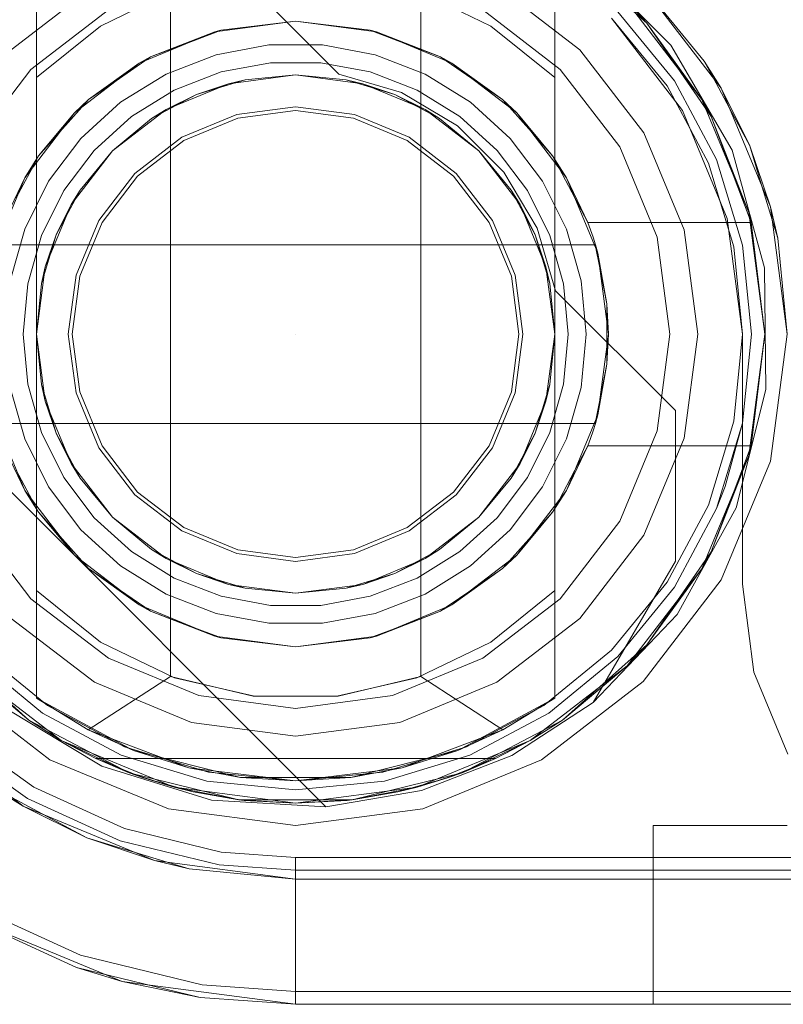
# Model space of a CAD drawing. Extents: x -634 to 300, y 62 to 1102.
# Tile 59 of 125: x 140.901 to 141.034, y 600.544 to 600.716. Entities that reach past the tile are written whole.
import ezdxf

# ---------------------------------------------------------------- set-up
doc = ezdxf.new("R2010")
doc.units = 0
doc.layers.get('0').update_dxf_attribs({"lineweight": 13})
doc.layers.add('ConnectionPoints-A06CPW2WL0', color=7, linetype='Continuous', lineweight=50)

# ---------------------------------------------------------------- blocks, each defined once
blk = doc.blocks.new('Referenz-A06CPW2YL0')
at = {"color": 7, "linetype": 'ByBlock', "lineweight": 13, "ltscale": 0.13}
for p, q in [((140.99556, 600.72898), (141.01036, 600.71585)), ((141.01036, 600.71585), (140.99556, 600.72898)), ((140.90361, 600.72514), (140.90361, 600.70634)), ((140.90361, 600.59786), (140.90361, 600.72514)), ((140.99423, 600.70634), (140.99423, 600.72514)), ((140.99423, 600.72514), (140.99423, 600.59786)), ((140.92773, 600.72163), (140.9148, 600.71535)), ((140.92704, 600.72138), (140.92704, 600.60162)), ((140.98304, 600.71535), (140.97011, 600.72163)), ((140.97079, 600.60162), (140.97079, 600.72138)), ((141.01036, 600.71585), (141.00692, 600.71951)), ((141.01036, 600.71585), (141.00692, 600.71951)), ((141.00692, 600.71951), (141.01996, 600.70252)), ((141.01996, 600.70252), (141.00692, 600.71951)), ((140.9148, 600.71535), (140.90361, 600.70634)), ((140.93477, 600.71432), (140.94892, 600.71619)), ((140.93586, 600.71461), (140.93477, 600.71432)), ((140.9353, 600.7144), (140.93586, 600.71461)), ((140.94892, 600.71619), (140.93586, 600.71461)), ((140.94892, 600.71619), (140.96307, 600.71432)), ((140.96198, 600.71461), (140.94892, 600.71619)), ((140.96198, 600.71461), (140.96253, 600.7144)), ((140.96307, 600.71432), (140.96198, 600.71461)), ((140.99423, 600.70634), (140.98304, 600.71535)), ((141.01996, 600.70252), (141.01036, 600.71585)), ((141.01036, 600.71585), (141.02159, 600.69955)), ((141.01996, 600.70252), (141.01036, 600.71585)), ((141.02159, 600.69955), (141.01036, 600.71585)), ((140.92158, 600.70886), (140.93477, 600.71432)), ((140.93477, 600.71432), (140.92356, 600.70995)), ((140.92356, 600.70995), (140.93106, 600.71279)), ((140.93106, 600.71279), (140.9353, 600.7144)), ((140.96253, 600.7144), (140.96678, 600.71279)), ((140.96307, 600.71432), (140.97626, 600.70886)), ((140.97428, 600.70995), (140.96307, 600.71432)), ((140.96678, 600.71279), (140.97428, 600.70995)), ((140.94423, 600.71206), (140.93502, 600.71034)), ((140.9536, 600.71206), (140.94423, 600.71206)), ((140.96282, 600.71034), (140.9536, 600.71206)), ((140.92356, 600.70995), (140.92158, 600.70886)), ((140.92257, 600.70927), (140.92356, 600.70995)), ((140.93502, 600.71034), (140.92628, 600.70696)), ((140.97155, 600.70696), (140.96282, 600.71034)), ((140.97428, 600.70995), (140.97526, 600.70927)), ((140.97626, 600.70886), (140.97428, 600.70995)), ((140.91025, 600.70017), (140.92158, 600.70886)), ((140.92158, 600.70886), (140.91272, 600.70249)), ((140.91811, 600.7062), (140.92257, 600.70927)), ((140.93588, 600.70734), (140.94452, 600.70895)), ((140.93588, 600.70734), (140.94452, 600.70895)), ((140.94452, 600.70895), (140.95332, 600.70895)), ((140.94452, 600.70895), (140.95332, 600.70895)), ((140.95332, 600.70895), (140.96196, 600.70734)), ((140.95332, 600.70895), (140.96196, 600.70734)), ((140.97526, 600.70927), (140.97973, 600.7062)), ((140.97626, 600.70886), (140.98759, 600.70017)), ((140.98512, 600.70249), (140.97626, 600.70886)), ((140.90361, 600.70634), (140.90361, 600.67884)), ((140.91272, 600.70249), (140.91811, 600.7062)), ((140.92628, 600.70696), (140.91832, 600.70202)), ((140.92768, 600.70416), (140.93588, 600.70734)), ((140.92768, 600.70416), (140.93588, 600.70734)), ((140.93158, 600.70336), (140.94008, 600.70594)), ((140.93719, 600.70527), (140.94892, 600.70681)), ((140.93719, 600.70527), (140.94892, 600.70681)), ((140.93719, 600.70527), (140.94892, 600.70681)), ((140.94008, 600.70594), (140.93719, 600.70527)), ((140.94892, 600.70681), (140.94008, 600.70594)), ((140.94008, 600.70594), (140.94892, 600.70681)), ((140.94892, 600.70681), (140.96065, 600.70527)), ((140.95776, 600.70594), (140.94892, 600.70681)), ((140.94892, 600.70681), (140.95776, 600.70594)), ((140.94892, 600.70681), (140.96065, 600.70527)), ((140.94892, 600.70681), (140.96065, 600.70527)), ((140.96065, 600.70527), (140.95776, 600.70594)), ((140.95776, 600.70594), (140.96626, 600.70336)), ((140.96196, 600.70734), (140.97016, 600.70416)), ((140.96196, 600.70734), (140.97016, 600.70416)), ((140.97952, 600.70202), (140.97155, 600.70696)), ((140.97973, 600.7062), (140.98512, 600.70249)), ((140.99423, 600.6615), (140.99423, 600.70634)), ((140.9202, 600.69953), (140.92768, 600.70416)), ((140.9202, 600.69953), (140.92768, 600.70416)), ((140.92626, 600.70074), (140.93719, 600.70527)), ((140.92626, 600.70074), (140.93719, 600.70527)), ((140.92626, 600.70074), (140.93719, 600.70527)), ((140.93719, 600.70527), (140.93158, 600.70336)), ((140.96626, 600.70336), (140.96065, 600.70527)), ((140.96065, 600.70527), (140.97158, 600.70074)), ((140.96065, 600.70527), (140.97158, 600.70074)), ((140.96065, 600.70527), (140.97158, 600.70074)), ((140.97016, 600.70416), (140.97764, 600.69953)), ((140.97016, 600.70416), (140.97764, 600.69953)), ((140.91272, 600.70249), (140.91025, 600.70017)), ((140.91153, 600.70115), (140.91272, 600.70249)), ((140.92374, 600.69918), (140.93158, 600.70336)), ((140.93158, 600.70336), (140.92626, 600.70074)), ((140.97158, 600.70074), (140.96626, 600.70336)), ((140.96626, 600.70336), (140.97409, 600.69918)), ((140.98512, 600.70249), (140.98631, 600.70115)), ((140.98759, 600.70017), (140.98512, 600.70249)), ((141.02159, 600.69955), (141.01996, 600.70252)), ((141.01996, 600.70252), (141.02816, 600.68273)), ((141.02159, 600.69955), (141.01996, 600.70252)), ((141.02816, 600.68273), (141.01996, 600.70252)), ((140.9077, 600.69684), (140.91153, 600.70115)), ((140.91832, 600.70202), (140.91139, 600.69571)), ((140.91688, 600.69354), (140.92626, 600.70074)), ((140.91688, 600.69354), (140.92626, 600.70074)), ((140.91688, 600.69354), (140.92626, 600.70074)), ((140.92626, 600.70074), (140.92374, 600.69918)), ((140.97409, 600.69918), (140.97158, 600.70074)), ((140.97158, 600.70074), (140.98096, 600.69354)), ((140.97158, 600.70074), (140.98096, 600.69354)), ((140.97158, 600.70074), (140.98096, 600.69354)), ((140.98645, 600.69571), (140.97952, 600.70202)), ((140.98631, 600.70115), (140.99014, 600.69684)), ((140.90156, 600.68884), (140.91025, 600.70017)), ((140.91025, 600.70017), (140.90398, 600.69266)), ((140.9137, 600.69361), (140.9202, 600.69953)), ((140.9137, 600.69361), (140.9202, 600.69953)), ((140.92374, 600.69918), (140.91688, 600.69354)), ((140.91688, 600.69354), (140.92374, 600.69918)), ((140.98096, 600.69354), (140.97409, 600.69918)), ((140.97409, 600.69918), (140.98096, 600.69354)), ((140.97764, 600.69953), (140.98414, 600.69361)), ((140.97764, 600.69953), (140.98414, 600.69361)), ((140.98759, 600.70017), (140.99628, 600.68884)), ((140.99386, 600.69266), (140.98759, 600.70017)), ((141.02816, 600.68273), (141.02159, 600.69955)), ((141.02159, 600.69955), (141.02859, 600.68103)), ((141.02816, 600.68273), (141.02159, 600.69955)), ((141.02859, 600.68103), (141.02159, 600.69955)), ((140.90398, 600.69266), (140.9077, 600.69684)), ((140.91139, 600.69571), (140.90574, 600.68823)), ((140.99209, 600.68823), (140.98645, 600.69571)), ((140.99014, 600.69684), (140.99386, 600.69266)), ((140.90398, 600.69266), (140.90156, 600.68884)), ((140.90286, 600.69053), (140.90398, 600.69266)), ((140.9084, 600.68659), (140.9137, 600.69361)), ((140.9084, 600.68659), (140.9137, 600.69361)), ((140.90968, 600.68416), (140.91688, 600.69354)), ((140.90968, 600.68416), (140.91688, 600.69354)), ((140.90968, 600.68416), (140.91688, 600.69354)), ((140.91688, 600.69354), (140.91124, 600.68667)), ((140.91124, 600.68667), (140.91688, 600.69354)), ((140.98096, 600.69354), (140.98816, 600.68416)), ((140.9866, 600.68667), (140.98096, 600.69354)), ((140.98096, 600.69354), (140.9866, 600.68667)), ((140.98096, 600.69354), (140.98816, 600.68416)), ((140.98096, 600.69354), (140.98816, 600.68416)), ((140.98414, 600.69361), (140.98944, 600.68659)), ((140.98414, 600.69361), (140.98944, 600.68659)), ((140.99386, 600.69266), (140.99498, 600.69053)), ((140.99628, 600.68884), (140.99386, 600.69266)), ((140.90008, 600.68529), (140.90286, 600.69053)), ((140.99498, 600.69053), (140.99775, 600.68529)), ((140.8961, 600.67565), (140.90156, 600.68884)), ((140.90156, 600.68884), (140.89784, 600.68103)), ((140.99628, 600.68884), (141.00174, 600.67565)), ((141, 600.68103), (140.99628, 600.68884)), ((140.90574, 600.68823), (140.90157, 600.67984)), ((140.99627, 600.67984), (140.99209, 600.68823)), ((140.90448, 600.67872), (140.9084, 600.68659)), ((140.90448, 600.67872), (140.9084, 600.68659)), ((140.90706, 600.67884), (140.91124, 600.68667)), ((140.91124, 600.68667), (140.90968, 600.68416)), ((140.98816, 600.68416), (140.9866, 600.68667)), ((140.9866, 600.68667), (140.99078, 600.67884)), ((140.98944, 600.68659), (140.99336, 600.67872)), ((140.98944, 600.68659), (140.99336, 600.67872)), ((140.99775, 600.68529), (141, 600.68103)), ((140.90515, 600.67323), (140.90968, 600.68416)), ((140.90515, 600.67323), (140.90968, 600.68416)), ((140.90515, 600.67323), (140.90968, 600.68416)), ((140.90968, 600.68416), (140.90706, 600.67884)), ((140.99078, 600.67884), (140.98816, 600.68416)), ((140.98816, 600.68416), (140.99269, 600.67323)), ((140.98816, 600.68416), (140.99269, 600.67323)), ((140.98816, 600.68416), (140.99269, 600.67323)), ((141.02859, 600.68103), (141.02816, 600.68273)), ((141.02859, 600.68103), (141.02816, 600.68273)), ((141.02816, 600.68273), (141.03095, 600.6615)), ((141.03095, 600.6615), (141.02816, 600.68273)), ((141.00048, 600.67974), (141, 600.68103)), ((141, 600.68103), (141.02859, 600.68103)), ((141, 600.68103), (141.02859, 600.68103)), ((141, 600.68103), (141, 600.68103)), ((141.03095, 600.6615), (141.02859, 600.68103)), ((141.02859, 600.68103), (141.02859, 600.68103)), ((140.90157, 600.67984), (140.899, 600.67083)), ((140.90207, 600.67026), (140.90448, 600.67872)), ((140.90207, 600.67026), (140.90448, 600.67872)), ((140.90361, 600.67884), (140.90361, 600.67034)), ((140.90448, 600.67034), (140.90706, 600.67884)), ((140.90706, 600.67884), (140.90515, 600.67323)), ((140.99269, 600.67323), (140.99078, 600.67884)), ((140.99078, 600.67884), (140.99336, 600.67034)), ((140.99336, 600.67872), (140.99576, 600.67026)), ((140.99336, 600.67872), (140.99576, 600.67026)), ((140.99884, 600.67083), (140.99627, 600.67984)), ((141.00092, 600.67844), (141.00048, 600.67974)), ((141.00133, 600.67713), (141.00092, 600.67844)), ((141.00133, 600.67713), (140.89651, 600.67713)), ((140.8967, 600.67713), (141.00113, 600.67713)), ((141.00113, 600.67713), (141.00133, 600.67713)), ((141.00335, 600.66677), (141.00133, 600.67713)), ((141.00133, 600.67713), (141.0015, 600.67624)), ((141.00174, 600.67565), (141.00133, 600.67713)), ((141.00133, 600.67713), (141.00133, 600.67713)), ((141.0015, 600.67624), (141.00201, 600.67364)), ((141.00174, 600.67565), (141.00361, 600.6615)), ((141.00335, 600.66677), (141.00174, 600.67565)), ((140.90361, 600.6615), (140.90515, 600.67323)), ((140.90361, 600.6615), (140.90515, 600.67323)), ((140.90361, 600.6615), (140.90515, 600.67323)), ((140.90515, 600.67323), (140.90448, 600.67034)), ((140.99336, 600.67034), (140.99269, 600.67323)), ((140.99269, 600.67323), (140.99423, 600.6615)), ((140.99269, 600.67323), (140.99423, 600.6615)), ((140.99269, 600.67323), (140.99423, 600.6615)), ((141.00201, 600.67364), (141.00335, 600.66677)), ((140.90126, 600.6615), (140.90207, 600.67026)), ((140.90126, 600.6615), (140.90207, 600.67026)), ((140.90448, 600.67034), (140.90361, 600.6615)), ((140.90361, 600.6615), (140.90448, 600.67034)), ((140.90361, 600.67034), (140.90361, 600.6615)), ((140.99423, 600.6615), (140.99336, 600.67034)), ((140.99336, 600.67034), (140.99423, 600.6615)), ((140.99576, 600.67026), (140.99658, 600.6615)), ((140.99576, 600.67026), (140.99658, 600.6615)), ((140.9997, 600.6615), (140.99884, 600.67083)), ((141.00335, 600.66344), (141.00335, 600.66677)), ((141.00361, 600.6615), (141.00335, 600.66677)), ((141.00335, 600.65956), (141.00335, 600.66344)), ((140.90207, 600.65274), (140.90126, 600.6615)), ((140.90207, 600.65274), (140.90126, 600.6615)), ((140.90515, 600.64977), (140.90361, 600.6615)), ((140.90361, 600.6615), (140.90448, 600.65266)), ((140.90515, 600.64977), (140.90361, 600.6615)), ((140.90361, 600.6615), (140.90361, 600.61666)), ((140.90448, 600.65266), (140.90361, 600.6615)), ((140.90515, 600.64977), (140.90361, 600.6615)), ((140.99423, 600.6615), (140.99269, 600.64977)), ((140.99423, 600.6615), (140.99269, 600.64977)), ((140.99423, 600.6615), (140.99269, 600.64977)), ((140.99336, 600.65266), (140.99423, 600.6615)), ((140.99423, 600.6615), (140.99336, 600.65266)), ((140.99423, 600.65266), (140.99423, 600.6615)), ((140.99658, 600.6615), (140.99576, 600.65274)), ((140.99658, 600.6615), (140.99576, 600.65274)), ((140.99884, 600.65217), (140.9997, 600.6615)), ((141.00361, 600.6615), (141.00174, 600.64735)), ((141.00335, 600.65623), (141.00361, 600.6615)), ((141.03095, 600.6615), (141.02816, 600.64027)), ((141.02816, 600.64027), (141.03095, 600.6615)), ((141.02859, 600.64197), (141.03095, 600.6615)), ((141.00335, 600.65623), (141.00335, 600.65956)), ((141.00133, 600.64588), (141.00335, 600.65623)), ((141.00174, 600.64735), (141.00335, 600.65623)), ((141.00335, 600.65623), (141.00201, 600.64936)), ((140.90448, 600.64428), (140.90207, 600.65274)), ((140.90448, 600.64428), (140.90207, 600.65274)), ((140.90448, 600.65266), (140.90515, 600.64977)), ((140.90706, 600.64416), (140.90448, 600.65266)), ((140.99336, 600.65266), (140.99078, 600.64416)), ((140.99269, 600.64977), (140.99336, 600.65266)), ((140.99576, 600.65274), (140.99336, 600.64428)), ((140.99576, 600.65274), (140.99336, 600.64428)), ((140.99423, 600.64416), (140.99423, 600.65266)), ((140.899, 600.65217), (140.90157, 600.64316)), ((140.99627, 600.64316), (140.99884, 600.65217)), ((140.90968, 600.63884), (140.90515, 600.64977)), ((140.90515, 600.64977), (140.90706, 600.64416)), ((140.90968, 600.63884), (140.90515, 600.64977)), ((140.90968, 600.63884), (140.90515, 600.64977)), ((140.99269, 600.64977), (140.98816, 600.63884)), ((140.99269, 600.64977), (140.98816, 600.63884)), ((140.99269, 600.64977), (140.98816, 600.63884)), ((140.99078, 600.64416), (140.99269, 600.64977)), ((141.00201, 600.64936), (141.0015, 600.64676)), ((140.90156, 600.63416), (140.8961, 600.64735)), ((141.00174, 600.64735), (140.99628, 600.63416)), ((141.00133, 600.64588), (141.00174, 600.64735)), ((140.89651, 600.64588), (141.00133, 600.64588)), ((141.00113, 600.64588), (140.8967, 600.64588)), ((141.00092, 600.64456), (141.00133, 600.64588)), ((141.00133, 600.64588), (141.00113, 600.64588)), ((141.0015, 600.64676), (141.00133, 600.64588)), ((141.00133, 600.64588), (141.00133, 600.64588)), ((140.9084, 600.63641), (140.90448, 600.64428)), ((140.9084, 600.63641), (140.90448, 600.64428)), ((140.90706, 600.64416), (140.90968, 600.63884)), ((140.91124, 600.63633), (140.90706, 600.64416)), ((140.99078, 600.64416), (140.9866, 600.63633)), ((140.98816, 600.63884), (140.99078, 600.64416)), ((140.99336, 600.64428), (140.98944, 600.63641)), ((140.99336, 600.64428), (140.98944, 600.63641)), ((140.99423, 600.61666), (140.99423, 600.64416)), ((141.00048, 600.64326), (141.00092, 600.64456)), ((140.90157, 600.64316), (140.90574, 600.63477)), ((140.99209, 600.63477), (140.99627, 600.64316)), ((141, 600.64197), (141.00048, 600.64326)), ((140.89784, 600.64197), (140.90156, 600.63416)), ((140.99628, 600.63416), (141, 600.64197)), ((141, 600.64197), (140.99775, 600.63771)), ((141.02859, 600.64197), (141, 600.64197)), ((141, 600.64197), (141.02859, 600.64197)), ((141, 600.64197), (141, 600.64197)), ((141.02859, 600.64197), (141.02159, 600.62345)), ((141.02159, 600.62345), (141.02859, 600.64197)), ((141.02816, 600.64027), (141.02859, 600.64197)), ((141.02816, 600.64027), (141.02859, 600.64197)), ((141.02859, 600.64197), (141.02859, 600.64197)), ((140.91688, 600.62946), (140.90968, 600.63884)), ((140.90968, 600.63884), (140.91124, 600.63633)), ((140.91688, 600.62946), (140.90968, 600.63884)), ((140.91688, 600.62946), (140.90968, 600.63884)), ((140.98816, 600.63884), (140.98096, 600.62946)), ((140.98816, 600.63884), (140.98096, 600.62946)), ((140.98816, 600.63884), (140.98096, 600.62946)), ((140.9866, 600.63633), (140.98816, 600.63884)), ((141.02816, 600.64027), (141.01996, 600.62048)), ((141.01996, 600.62048), (141.02816, 600.64027)), ((141.02159, 600.62345), (141.02816, 600.64027)), ((141.02159, 600.62345), (141.02816, 600.64027)), ((140.90286, 600.63247), (140.90008, 600.63771)), ((140.99775, 600.63771), (140.99498, 600.63247)), ((140.9137, 600.62939), (140.9084, 600.63641)), ((140.9137, 600.62939), (140.9084, 600.63641)), ((140.91124, 600.63633), (140.91688, 600.62946)), ((140.91688, 600.62946), (140.91124, 600.63633)), ((140.98096, 600.62946), (140.9866, 600.63633)), ((140.9866, 600.63633), (140.98096, 600.62946)), ((140.98944, 600.63641), (140.98414, 600.62939)), ((140.98944, 600.63641), (140.98414, 600.62939)), ((140.91025, 600.62283), (140.90156, 600.63416)), ((140.90156, 600.63416), (140.90398, 600.63034)), ((140.90574, 600.63477), (140.91139, 600.62729)), ((140.98645, 600.62729), (140.99209, 600.63477)), ((140.99628, 600.63416), (140.98759, 600.62283)), ((140.99386, 600.63034), (140.99628, 600.63416)), ((140.90398, 600.63034), (140.90286, 600.63247)), ((140.99498, 600.63247), (140.99386, 600.63034)), ((140.9077, 600.62616), (140.90398, 600.63034)), ((140.90398, 600.63034), (140.91025, 600.62283)), ((140.98759, 600.62283), (140.99386, 600.63034)), ((140.99386, 600.63034), (140.99014, 600.62616)), ((140.9202, 600.62347), (140.9137, 600.62939)), ((140.9202, 600.62347), (140.9137, 600.62939)), ((140.91688, 600.62946), (140.92374, 600.62382)), ((140.92626, 600.62226), (140.91688, 600.62946)), ((140.92626, 600.62226), (140.91688, 600.62946)), ((140.92374, 600.62382), (140.91688, 600.62946)), ((140.92626, 600.62226), (140.91688, 600.62946)), ((140.98096, 600.62946), (140.97158, 600.62226)), ((140.98096, 600.62946), (140.97158, 600.62226)), ((140.98096, 600.62946), (140.97158, 600.62226)), ((140.97409, 600.62382), (140.98096, 600.62946)), ((140.98096, 600.62946), (140.97409, 600.62382)), ((140.98414, 600.62939), (140.97764, 600.62347)), ((140.98414, 600.62939), (140.97764, 600.62347)), ((140.91139, 600.62729), (140.91832, 600.62098)), ((140.97952, 600.62098), (140.98645, 600.62729)), ((140.91153, 600.62185), (140.9077, 600.62616)), ((140.99014, 600.62616), (140.98631, 600.62185)), ((140.92768, 600.61884), (140.9202, 600.62347)), ((140.92768, 600.61884), (140.9202, 600.62347)), ((140.92374, 600.62382), (140.92626, 600.62226)), ((140.93158, 600.61964), (140.92374, 600.62382)), ((140.97409, 600.62382), (140.96626, 600.61964)), ((140.97764, 600.62347), (140.97016, 600.61884)), ((140.97764, 600.62347), (140.97016, 600.61884)), ((140.97158, 600.62226), (140.97409, 600.62382)), ((141.02159, 600.62345), (141.01036, 600.60715)), ((141.01036, 600.60715), (141.02159, 600.62345)), ((141.01996, 600.62048), (141.02159, 600.62345)), ((141.01996, 600.62048), (141.02159, 600.62345)), ((140.92158, 600.61414), (140.91025, 600.62283)), ((140.91025, 600.62283), (140.91272, 600.62051)), ((140.91272, 600.62051), (140.91153, 600.62185)), ((140.93719, 600.61773), (140.92626, 600.62226)), ((140.92626, 600.62226), (140.93158, 600.61964)), ((140.93719, 600.61773), (140.92626, 600.62226)), ((140.93719, 600.61773), (140.92626, 600.62226)), ((140.97158, 600.62226), (140.96065, 600.61773)), ((140.97158, 600.62226), (140.96065, 600.61773)), ((140.97158, 600.62226), (140.96065, 600.61773)), ((140.96626, 600.61964), (140.97158, 600.62226)), ((140.98759, 600.62283), (140.97626, 600.61414)), ((140.98512, 600.62051), (140.98759, 600.62283)), ((140.98631, 600.62185), (140.98512, 600.62051)), ((140.91811, 600.6168), (140.91272, 600.62051)), ((140.91272, 600.62051), (140.92158, 600.61414)), ((140.91832, 600.62098), (140.92628, 600.61604)), ((140.97155, 600.61604), (140.97952, 600.62098)), ((140.97626, 600.61414), (140.98512, 600.62051)), ((140.98512, 600.62051), (140.97973, 600.6168)), ((141.01996, 600.62048), (141.00692, 600.6035)), ((141.00692, 600.6035), (141.01996, 600.62048)), ((141.01036, 600.60715), (141.01996, 600.62048)), ((141.01036, 600.60715), (141.01996, 600.62048)), ((140.93588, 600.61566), (140.92768, 600.61884)), ((140.93588, 600.61566), (140.92768, 600.61884)), ((140.93158, 600.61964), (140.93719, 600.61773)), ((140.94008, 600.61706), (140.93158, 600.61964)), ((140.96626, 600.61964), (140.95776, 600.61706)), ((140.96065, 600.61773), (140.96626, 600.61964)), ((140.97016, 600.61884), (140.96196, 600.61566)), ((140.97016, 600.61884), (140.96196, 600.61566)), ((140.90361, 600.61666), (140.90361, 600.59786)), ((140.9148, 600.60765), (140.90361, 600.61666)), ((140.92257, 600.61373), (140.91811, 600.6168)), ((140.94892, 600.61619), (140.93719, 600.61773)), ((140.93719, 600.61773), (140.94008, 600.61706)), ((140.94892, 600.61619), (140.93719, 600.61773)), ((140.94892, 600.61619), (140.93719, 600.61773)), ((140.94008, 600.61706), (140.94892, 600.61619)), ((140.94892, 600.61619), (140.94008, 600.61706)), ((140.96065, 600.61773), (140.94892, 600.61619)), ((140.96065, 600.61773), (140.94892, 600.61619)), ((140.96065, 600.61773), (140.94892, 600.61619)), ((140.94892, 600.61619), (140.95776, 600.61706)), ((140.95776, 600.61706), (140.94892, 600.61619)), ((140.95776, 600.61706), (140.96065, 600.61773)), ((140.97973, 600.6168), (140.97526, 600.61373)), ((140.99423, 600.61666), (140.98304, 600.60765)), ((140.99423, 600.59786), (140.99423, 600.61666)), ((140.92628, 600.61604), (140.93502, 600.61266)), ((140.94452, 600.61405), (140.93588, 600.61566)), ((140.94452, 600.61405), (140.93588, 600.61566)), ((140.96196, 600.61566), (140.95332, 600.61405)), ((140.96196, 600.61566), (140.95332, 600.61405)), ((140.96282, 600.61266), (140.97155, 600.61604)), ((140.93477, 600.60868), (140.92158, 600.61414)), ((140.92158, 600.61414), (140.92356, 600.61305)), ((140.92356, 600.61305), (140.92257, 600.61373)), ((140.93106, 600.61021), (140.92356, 600.61305)), ((140.92356, 600.61305), (140.93477, 600.60868)), ((140.95332, 600.61405), (140.94452, 600.61405)), ((140.95332, 600.61405), (140.94452, 600.61405)), ((140.97626, 600.61414), (140.96307, 600.60868)), ((140.96307, 600.60868), (140.97428, 600.61305)), ((140.97428, 600.61305), (140.96678, 600.61021)), ((140.97428, 600.61305), (140.97626, 600.61414)), ((140.97526, 600.61373), (140.97428, 600.61305)), ((140.93502, 600.61266), (140.94423, 600.61094)), ((140.9536, 600.61094), (140.96282, 600.61266)), ((140.9353, 600.60861), (140.93106, 600.61021)), ((140.94423, 600.61094), (140.9536, 600.61094)), ((140.96678, 600.61021), (140.96253, 600.60861)), ((140.94892, 600.60681), (140.93477, 600.60868)), ((140.93477, 600.60868), (140.93586, 600.60839)), ((140.93586, 600.60839), (140.9353, 600.60861)), ((140.93586, 600.60839), (140.94892, 600.60681)), ((140.96307, 600.60868), (140.94892, 600.60681)), ((140.94892, 600.60681), (140.96198, 600.60839)), ((140.96198, 600.60839), (140.96307, 600.60868)), ((140.96253, 600.60861), (140.96198, 600.60839)), ((140.90228, 600.59402), (140.88747, 600.60715)), ((140.88747, 600.60715), (140.90228, 600.59402)), ((140.92773, 600.60137), (140.9148, 600.60765)), ((140.98304, 600.60765), (140.97011, 600.60137)), ((141.01036, 600.60715), (140.99556, 600.59402)), ((140.99556, 600.59402), (141.01036, 600.60715)), ((141.00692, 600.6035), (141.01036, 600.60715)), ((141.00692, 600.6035), (141.01036, 600.60715)), ((140.89091, 600.6035), (140.90228, 600.59402)), ((140.9079, 600.59046), (140.89091, 600.6035)), ((140.89091, 600.6035), (140.90228, 600.59402)), ((140.89091, 600.6035), (140.9079, 600.59046)), ((141.00692, 600.6035), (140.98993, 600.59046)), ((140.98993, 600.59046), (141.00692, 600.6035)), ((140.99556, 600.59402), (141.00692, 600.6035)), ((140.99556, 600.59402), (141.00692, 600.6035)), ((140.92704, 600.60162), (140.91267, 600.59229)), ((140.94149, 600.59818), (140.92704, 600.60162)), ((140.94173, 600.59816), (140.92773, 600.60137)), ((140.97011, 600.60137), (140.9561, 600.59816)), ((140.97079, 600.60162), (140.95635, 600.59818)), ((140.98517, 600.59229), (140.97079, 600.60162)), ((140.90361, 600.59786), (140.91267, 600.59229)), ((140.92058, 600.5887), (140.90361, 600.59786)), ((140.91267, 600.59229), (140.90361, 600.59786)), ((140.90361, 600.59786), (140.90361, 600.59786)), ((140.95635, 600.59818), (140.94149, 600.59818)), ((140.9561, 600.59816), (140.94173, 600.59816)), ((140.99423, 600.59786), (140.97726, 600.5887)), ((140.98517, 600.59229), (140.99423, 600.59786)), ((140.99423, 600.59786), (140.98517, 600.59229)), ((140.99423, 600.59786), (140.99423, 600.59786)), ((140.90228, 600.59402), (140.9079, 600.59046)), ((140.9198, 600.58481), (140.90228, 600.59402)), ((140.90228, 600.59402), (140.9079, 600.59046)), ((140.90228, 600.59402), (140.9198, 600.58481)), ((140.99556, 600.59402), (140.97803, 600.58481)), ((140.97803, 600.58481), (140.99556, 600.59402)), ((140.98993, 600.59046), (140.99556, 600.59402)), ((140.98993, 600.59046), (140.99556, 600.59402)), ((140.91267, 600.59229), (140.92058, 600.5887)), ((140.91267, 600.59229), (140.93025, 600.58564)), ((140.96758, 600.58564), (140.98517, 600.59229)), ((140.97726, 600.5887), (140.98517, 600.59229)), ((140.9079, 600.59046), (140.91398, 600.58728)), ((140.92769, 600.58226), (140.9079, 600.59046)), ((140.9079, 600.59046), (140.9198, 600.58481)), ((140.9079, 600.59046), (140.92769, 600.58226)), ((140.98993, 600.59046), (140.97015, 600.58226)), ((140.97015, 600.58226), (140.98993, 600.59046)), ((140.97803, 600.58481), (140.98993, 600.59046)), ((140.98386, 600.58728), (140.98993, 600.59046)), ((140.91398, 600.58728), (140.9198, 600.58481)), ((140.91398, 600.58728), (140.92234, 600.58389)), ((140.98386, 600.58728), (140.91398, 600.58728)), ((140.91398, 600.58728), (140.91398, 600.58728)), ((140.91398, 600.58728), (140.92234, 600.58389)), ((140.98386, 600.58728), (140.91398, 600.58728)), ((140.93928, 600.58397), (140.92058, 600.5887)), ((140.92058, 600.5887), (140.93025, 600.58564)), ((140.97726, 600.5887), (140.95856, 600.58397)), ((140.96758, 600.58564), (140.97726, 600.5887)), ((140.9755, 600.58389), (140.98386, 600.58728)), ((140.9755, 600.58389), (140.98386, 600.58728)), ((140.97803, 600.58481), (140.98386, 600.58728)), ((140.98386, 600.58728), (140.98386, 600.58728)), ((140.93025, 600.58564), (140.93928, 600.58397)), ((140.93025, 600.58564), (140.94892, 600.58338)), ((140.94892, 600.58338), (140.96758, 600.58564)), ((140.95856, 600.58397), (140.96758, 600.58564)), ((140.9198, 600.58481), (140.92234, 600.58389)), ((140.93902, 600.58007), (140.9198, 600.58481)), ((140.9198, 600.58481), (140.92769, 600.58226)), ((140.9198, 600.58481), (140.93902, 600.58007)), ((140.92234, 600.58389), (140.92471, 600.58323)), ((140.92234, 600.58389), (140.92769, 600.58226)), ((140.93102, 600.58145), (140.92234, 600.58389)), ((140.95856, 600.58397), (140.93928, 600.58397)), ((140.93928, 600.58397), (140.94892, 600.58338)), ((140.94892, 600.58338), (140.95856, 600.58397)), ((140.97803, 600.58481), (140.95882, 600.58007)), ((140.95882, 600.58007), (140.97803, 600.58481)), ((140.9755, 600.58389), (140.96682, 600.58145)), ((140.97015, 600.58226), (140.97803, 600.58481)), ((140.97015, 600.58226), (140.9755, 600.58389)), ((140.97313, 600.58323), (140.9755, 600.58389)), ((140.9755, 600.58389), (140.97803, 600.58481)), ((140.92471, 600.58323), (140.92906, 600.582)), ((140.92769, 600.58226), (140.93102, 600.58145)), ((140.94892, 600.57947), (140.92769, 600.58226)), ((140.92769, 600.58226), (140.93902, 600.58007)), ((140.92769, 600.58226), (140.94892, 600.57947)), ((140.92906, 600.582), (140.93102, 600.58145)), ((140.97015, 600.58226), (140.94892, 600.57947)), ((140.94892, 600.57947), (140.97015, 600.58226)), ((140.95882, 600.58007), (140.97015, 600.58226)), ((140.96682, 600.58145), (140.97015, 600.58226)), ((140.96682, 600.58145), (140.96878, 600.582)), ((140.96878, 600.582), (140.97313, 600.58323)), ((140.93102, 600.58145), (140.93902, 600.58007)), ((140.93102, 600.58145), (140.93991, 600.57996)), ((140.93102, 600.58145), (140.93991, 600.57996)), ((140.95792, 600.57996), (140.96682, 600.58145)), ((140.95792, 600.57996), (140.96682, 600.58145)), ((140.95882, 600.58007), (140.96682, 600.58145)), ((140.93902, 600.58007), (140.93991, 600.57996)), ((140.95882, 600.58007), (140.93902, 600.58007)), ((140.93902, 600.58007), (140.94892, 600.57947)), ((140.93902, 600.58007), (140.95882, 600.58007)), ((140.93991, 600.57996), (140.94892, 600.57947)), ((140.93991, 600.57996), (140.94892, 600.57947)), ((140.94892, 600.57947), (140.95882, 600.58007)), ((140.94892, 600.57947), (140.95792, 600.57996)), ((140.94892, 600.57947), (140.95792, 600.57996)), ((140.95792, 600.57996), (140.95882, 600.58007))]:
    blk.add_line(p, q, dxfattribs=at)
at = {"color": 251, "linetype": 'ByBlock', "lineweight": 13, "ltscale": 0.13, "true_color": 0x636363}
for p, q in [((140.93555, 600.7279), (140.95648, 600.70697)), ((140.93555, 600.7279), (140.95648, 600.70697)), ((141.01452, 600.71204), (140.99946, 600.7271)), ((141.02334, 600.70447), (141.00969, 600.72227)), ((141.00416, 600.71674), (141.01658, 600.70056)), ((141.01658, 600.70056), (141.00416, 600.71674)), ((141.02524, 600.69363), (141.01452, 600.71204)), ((140.95648, 600.70697), (140.96742, 600.70372)), ((140.95648, 600.70697), (140.96742, 600.70372)), ((140.95648, 600.70697), (140.95648, 600.70697)), ((141.03193, 600.68374), (141.02334, 600.70447)), ((140.96742, 600.70372), (140.97723, 600.69788)), ((140.96742, 600.70372), (140.97723, 600.69788)), ((141.01658, 600.70056), (141.02438, 600.68172)), ((141.02438, 600.68172), (141.01658, 600.70056)), ((140.97723, 600.69788), (140.9853, 600.68981)), ((140.97723, 600.69788), (140.9853, 600.68981)), ((141.03092, 600.67309), (141.02524, 600.69363)), ((140.9853, 600.68981), (140.99114, 600.68)), ((140.9853, 600.68981), (140.99114, 600.68)), ((141.03486, 600.6615), (141.03193, 600.68374)), ((141.02438, 600.68172), (141.02704, 600.6615)), ((141.02704, 600.6615), (141.02438, 600.68172)), ((140.99114, 600.68), (140.99439, 600.66906)), ((140.99114, 600.68), (140.99439, 600.66906)), ((141.03116, 600.65179), (141.03092, 600.67309)), ((140.99439, 600.66906), (141.01532, 600.64813)), ((140.99439, 600.66906), (141.01532, 600.64813)), ((140.99439, 600.66906), (140.99439, 600.66906)), ((140.95422, 600.57886), (140.86628, 600.6668)), ((140.95422, 600.57886), (140.86628, 600.6668)), ((141.02704, 600.6615), (141.02704, 600.61775)), ((141.02704, 600.61775), (141.02704, 600.6615)), ((141.02704, 600.6615), (141.02704, 600.6615)), ((141.03193, 600.63926), (141.03486, 600.6615)), ((141.02596, 600.63113), (141.03116, 600.65179)), ((141.01532, 600.64813), (141.01532, 600.62181)), ((141.01532, 600.64813), (141.01532, 600.62181)), ((141.01532, 600.64813), (141.01532, 600.64813)), ((141.02334, 600.61853), (141.03193, 600.63926)), ((141.01566, 600.61248), (141.02596, 600.63113)), ((141.01532, 600.62181), (141.00095, 600.59707)), ((141.01532, 600.62181), (141.00095, 600.59707)), ((141.01532, 600.62181), (141.01532, 600.62181)), ((141.00969, 600.60073), (141.02334, 600.61853)), ((141.02704, 600.61775), (141.02907, 600.60238)), ((141.02907, 600.60238), (141.02704, 600.61775)), ((141.02704, 600.61775), (141.02704, 600.61775)), ((141.00095, 600.59707), (141.01566, 600.61248)), ((141.02907, 600.60238), (141.035, 600.58806)), ((141.035, 600.58806), (141.02907, 600.60238)), ((140.88815, 600.60073), (140.90595, 600.58708)), ((140.99189, 600.58708), (141.00969, 600.60073)), ((140.91505, 600.58593), (140.89788, 600.59628)), ((141.00095, 600.59707), (140.98674, 600.58783)), ((141.00095, 600.59707), (140.98674, 600.58783)), ((141.00095, 600.59707), (141.00095, 600.59707)), ((140.90317, 600.58226), (140.889, 600.59235)), ((140.98674, 600.58783), (140.97094, 600.58167)), ((140.98674, 600.58783), (140.97094, 600.58167)), ((140.90595, 600.58708), (140.92668, 600.57849)), ((140.9342, 600.58001), (140.91505, 600.58593)), ((140.97116, 600.57849), (140.99189, 600.58708)), ((140.91899, 600.57503), (140.90317, 600.58226)), ((140.97094, 600.58167), (140.95422, 600.57886)), ((140.97094, 600.58167), (140.95422, 600.57886)), ((140.92668, 600.57849), (140.94892, 600.57556)), ((140.95422, 600.57886), (140.9342, 600.58001)), ((140.94892, 600.57556), (140.97116, 600.57849)), ((140.95422, 600.57886), (140.95422, 600.57886)), ((140.9359, 600.57093), (140.91899, 600.57503)), ((140.94892, 600.57), (140.9359, 600.57093)), ((140.94892, 600.56784), (140.94892, 600.57)), ((142.74579, 600.57), (140.94892, 600.57)), ((140.94892, 600.56359), (140.94892, 600.56784)), ((140.94892, 600.55955), (140.94892, 600.56359)), ((140.91133, 600.55289), (140.89145, 600.56196)), ((140.89033, 600.56001), (140.91859, 600.54831)), ((140.94892, 600.55588), (140.94892, 600.55955)), ((140.94892, 600.55268), (140.94892, 600.55588)), ((140.93256, 600.54773), (140.91133, 600.55289)), ((140.94892, 600.55007), (140.94892, 600.55268)), ((140.94892, 600.54815), (140.94892, 600.55007)), ((140.91859, 600.54831), (140.94892, 600.54431)), ((140.94892, 600.54656), (140.93256, 600.54773)), ((140.94892, 600.54696), (140.94892, 600.54815)), ((140.94892, 600.54656), (140.94892, 600.54696)), ((140.94892, 600.54431), (140.94892, 600.54656)), ((142.74579, 600.54656), (140.94892, 600.54656)), ((140.94892, 600.54431), (142.74579, 600.54431))]:
    blk.add_line(p, q, dxfattribs=at)
at = {"color": 9, "linetype": 'ByBlock', "lineweight": 13, "ltscale": 0.13, "true_color": 0xc1c9c4}
for p, q in [((140.8992, 600.71122), (140.91376, 600.72239)), ((140.91376, 600.72239), (140.8992, 600.71122)), ((140.98408, 600.72239), (140.99864, 600.71122)), ((140.99864, 600.71122), (140.98408, 600.72239)), ((141.00969, 600.72227), (141.02334, 600.70447)), ((141.02037, 600.70924), (141.00969, 600.72227)), ((140.9162, 600.71817), (140.90265, 600.70777)), ((140.90265, 600.70777), (140.9162, 600.71817)), ((140.99519, 600.70777), (140.98164, 600.71817)), ((140.98164, 600.71817), (140.99519, 600.70777)), ((141.01388, 600.7049), (141.00416, 600.71674)), ((141.01518, 600.70577), (141.00527, 600.71785)), ((141.00527, 600.71785), (141.01518, 600.70577)), ((140.99864, 600.71122), (141.00981, 600.69666)), ((141.00981, 600.69666), (140.99864, 600.71122)), ((140.90265, 600.70777), (140.89225, 600.69422)), ((140.89225, 600.69422), (140.90265, 600.70777)), ((141.00559, 600.69422), (140.99519, 600.70777)), ((140.99519, 600.70777), (141.00559, 600.69422)), ((141.02037, 600.70924), (141.02197, 600.70626)), ((141.02334, 600.70447), (141.02037, 600.70924)), ((141.02197, 600.70626), (141.02478, 600.701)), ((141.0211, 600.6914), (141.01388, 600.7049)), ((141.02254, 600.692), (141.01518, 600.70577)), ((141.01518, 600.70577), (141.02254, 600.692)), ((141.02334, 600.70447), (141.03193, 600.68374)), ((141.02832, 600.69439), (141.02334, 600.70447)), ((140.94892, 600.70124), (140.93863, 600.69989)), ((140.95921, 600.69989), (140.94892, 600.70124)), ((141.02478, 600.701), (141.02832, 600.69439)), ((140.93863, 600.69989), (140.92905, 600.69592)), ((140.92939, 600.69533), (140.93881, 600.69923)), ((140.93881, 600.69923), (140.94892, 600.70056)), ((140.94892, 600.70056), (140.95903, 600.69923)), ((140.95903, 600.69923), (140.96845, 600.69533)), ((140.96879, 600.69592), (140.95921, 600.69989)), ((140.92905, 600.69592), (140.92082, 600.6896)), ((140.97702, 600.6896), (140.96879, 600.69592)), ((141.00981, 600.69666), (141.01684, 600.6797)), ((141.01684, 600.6797), (141.00981, 600.69666)), ((140.9213, 600.68912), (140.92939, 600.69533)), ((140.96845, 600.69533), (140.97654, 600.68912)), ((141.01213, 600.67844), (141.00559, 600.69422)), ((141.00559, 600.69422), (141.01213, 600.67844)), ((141.02832, 600.69439), (141.03049, 600.68721)), ((141.03193, 600.68374), (141.02832, 600.69439)), ((141.02554, 600.67674), (141.0211, 600.6914)), ((141.02708, 600.67705), (141.02254, 600.692)), ((141.02254, 600.692), (141.02708, 600.67705)), ((140.92082, 600.6896), (140.9145, 600.68137)), ((140.91509, 600.68103), (140.9213, 600.68912)), ((140.97654, 600.68912), (140.98275, 600.68103)), ((140.98334, 600.68137), (140.97702, 600.6896)), ((141.03049, 600.68721), (141.03222, 600.6815)), ((141.03193, 600.68374), (141.03486, 600.6615)), ((141.03321, 600.67827), (141.03193, 600.68374)), ((140.9145, 600.68137), (140.91053, 600.67179)), ((140.91119, 600.67161), (140.91509, 600.68103)), ((140.98275, 600.68103), (140.98665, 600.67161)), ((140.98731, 600.67179), (140.98334, 600.68137)), ((141.03222, 600.6815), (141.03321, 600.67827)), ((141.01436, 600.6615), (141.01213, 600.67844)), ((141.01213, 600.67844), (141.01436, 600.6615)), ((141.01684, 600.6797), (141.01923, 600.6615)), ((141.01923, 600.6615), (141.01684, 600.6797)), ((141.02704, 600.6615), (141.02554, 600.67674)), ((141.02861, 600.6615), (141.02708, 600.67705)), ((141.02708, 600.67705), (141.02861, 600.6615)), ((141.03486, 600.6615), (141.03321, 600.67827)), ((140.91053, 600.67179), (140.90917, 600.6615)), ((140.90986, 600.6615), (140.91119, 600.67161)), ((140.98665, 600.67161), (140.98798, 600.6615)), ((140.98866, 600.6615), (140.98731, 600.67179)), ((140.90917, 600.6615), (140.91053, 600.65121)), ((140.91119, 600.65139), (140.90986, 600.6615)), ((140.98798, 600.6615), (140.98665, 600.65139)), ((140.98731, 600.65121), (140.98866, 600.6615)), ((141.01213, 600.64456), (141.01436, 600.6615)), ((141.01436, 600.6615), (141.01213, 600.64456)), ((141.01923, 600.6615), (141.01684, 600.6433)), ((141.01684, 600.6433), (141.01923, 600.6615)), ((141.02554, 600.64626), (141.02704, 600.6615)), ((141.02708, 600.64595), (141.02861, 600.6615)), ((141.02861, 600.6615), (141.02708, 600.64595)), ((140.91053, 600.65121), (140.9145, 600.64163)), ((140.91509, 600.64197), (140.91119, 600.65139)), ((140.98665, 600.65139), (140.98275, 600.64197)), ((140.98334, 600.64163), (140.98731, 600.65121)), ((141.0211, 600.6316), (141.02554, 600.64626)), ((141.02254, 600.63101), (141.02708, 600.64595)), ((141.02402, 600.63485), (141.02708, 600.64595)), ((141.02708, 600.64595), (141.02402, 600.63485)), ((141.00559, 600.62878), (141.01213, 600.64456)), ((141.01213, 600.64456), (141.00559, 600.62878)), ((141.01684, 600.6433), (141.00981, 600.62634)), ((141.00981, 600.62634), (141.01684, 600.6433)), ((140.9145, 600.64163), (140.92082, 600.6334)), ((140.9213, 600.63388), (140.91509, 600.64197)), ((140.98275, 600.64197), (140.97654, 600.63388)), ((140.97702, 600.6334), (140.98334, 600.64163)), ((140.92939, 600.62767), (140.9213, 600.63388)), ((140.97654, 600.63388), (140.96845, 600.62767)), ((141.02254, 600.63101), (141.02402, 600.63485)), ((141.02402, 600.63485), (141.02254, 600.63101)), ((140.92082, 600.6334), (140.92905, 600.62708)), ((140.96879, 600.62708), (140.97702, 600.6334)), ((141.01388, 600.6181), (141.0211, 600.6316)), ((141.01518, 600.61723), (141.02254, 600.63101)), ((141.02254, 600.63101), (141.01518, 600.61723)), ((140.89225, 600.62878), (140.90265, 600.61523)), ((140.90265, 600.61523), (140.89225, 600.62878)), ((140.99519, 600.61523), (141.00559, 600.62878)), ((141.00559, 600.62878), (140.99519, 600.61523)), ((140.92905, 600.62708), (140.93863, 600.62311)), ((140.93881, 600.62377), (140.92939, 600.62767)), ((140.96845, 600.62767), (140.95903, 600.62377)), ((140.95921, 600.62311), (140.96879, 600.62708)), ((141.00981, 600.62634), (140.99864, 600.61178)), ((140.99864, 600.61178), (141.00981, 600.62634)), ((140.94892, 600.62244), (140.93881, 600.62377)), ((140.95903, 600.62377), (140.94892, 600.62244)), ((140.93863, 600.62311), (140.94892, 600.62176)), ((140.94892, 600.62176), (140.95921, 600.62311)), ((141.00416, 600.60626), (141.01388, 600.6181)), ((141.00527, 600.60515), (141.01518, 600.61723)), ((141.01518, 600.61723), (141.00527, 600.60515)), ((140.90265, 600.61523), (140.9162, 600.60483)), ((140.9162, 600.60483), (140.90265, 600.61523)), ((140.98164, 600.60483), (140.99519, 600.61523)), ((140.99519, 600.61523), (140.98164, 600.60483)), ((140.91376, 600.60061), (140.8992, 600.61178)), ((140.8992, 600.61178), (140.91376, 600.60061)), ((140.99864, 600.61178), (140.98408, 600.60061)), ((140.98408, 600.60061), (140.99864, 600.61178)), ((140.89368, 600.60626), (140.90552, 600.59654)), ((140.99232, 600.59654), (141.00416, 600.60626)), ((140.89257, 600.60515), (140.90465, 600.59524)), ((140.90465, 600.59524), (140.89257, 600.60515)), ((140.9162, 600.60483), (140.93198, 600.59829)), ((140.93198, 600.59829), (140.9162, 600.60483)), ((140.96586, 600.59829), (140.98164, 600.60483)), ((140.98164, 600.60483), (140.96586, 600.59829)), ((140.99319, 600.59524), (141.00527, 600.60515)), ((141.00527, 600.60515), (140.99319, 600.59524)), ((140.93072, 600.59358), (140.91376, 600.60061)), ((140.91376, 600.60061), (140.93072, 600.59358)), ((140.98408, 600.60061), (140.96712, 600.59358)), ((140.96712, 600.59358), (140.98408, 600.60061)), ((140.93198, 600.59829), (140.94892, 600.59606)), ((140.94892, 600.59606), (140.93198, 600.59829)), ((140.94892, 600.59606), (140.96586, 600.59829)), ((140.96586, 600.59829), (140.94892, 600.59606)), ((140.90552, 600.59654), (140.91902, 600.58932)), ((140.97882, 600.58932), (140.99232, 600.59654)), ((140.90126, 600.57896), (140.88152, 600.5941)), ((140.90465, 600.59524), (140.91842, 600.58788)), ((140.91842, 600.58788), (140.90465, 600.59524)), ((140.97941, 600.58788), (140.99319, 600.59524)), ((140.99319, 600.59524), (140.97941, 600.58788)), ((140.94892, 600.59119), (140.93072, 600.59358)), ((140.93072, 600.59358), (140.94892, 600.59119)), ((140.96712, 600.59358), (140.94892, 600.59119)), ((140.94892, 600.59119), (140.96712, 600.59358)), ((140.90204, 600.58031), (140.88753, 600.59065)), ((140.91902, 600.58932), (140.93368, 600.58488)), ((140.96416, 600.58488), (140.97882, 600.58932)), ((140.91842, 600.58788), (140.93337, 600.58334)), ((140.93337, 600.58334), (140.91842, 600.58788)), ((140.96447, 600.58334), (140.97941, 600.58788)), ((140.97941, 600.58788), (140.96447, 600.58334)), ((140.93368, 600.58488), (140.94892, 600.58338)), ((140.94892, 600.58338), (140.96416, 600.58488)), ((140.89597, 600.58225), (140.90126, 600.57896)), ((140.91244, 600.57344), (140.89597, 600.58225)), ((140.93337, 600.58334), (140.94892, 600.58181)), ((140.94892, 600.58181), (140.93337, 600.58334)), ((140.94892, 600.58181), (140.96447, 600.58334)), ((140.96447, 600.58334), (140.94892, 600.58181)), ((140.91826, 600.57291), (140.90204, 600.58031)), ((140.92425, 600.56944), (140.90126, 600.57896)), ((140.90126, 600.57896), (140.91244, 600.57344)), ((141.01142, 600.57556), (141.01142, 600.54431)), ((141.01222, 600.57556), (141.01142, 600.57556)), ((141.01142, 600.57556), (141.01142, 600.54431)), ((141.01142, 600.57556), (141.01142, 600.57556)), ((141.01142, 600.57556), (141.01222, 600.57556)), ((141.01456, 600.57556), (141.01222, 600.57556)), ((141.01222, 600.57556), (141.01456, 600.57556)), ((141.01828, 600.57556), (141.01456, 600.57556)), ((141.01456, 600.57556), (141.01828, 600.57556)), ((141.02314, 600.57556), (141.01828, 600.57556)), ((141.01828, 600.57556), (141.02314, 600.57556)), ((141.02879, 600.57556), (141.02314, 600.57556)), ((141.02314, 600.57556), (141.02879, 600.57556)), ((141.03486, 600.57556), (141.02879, 600.57556)), ((141.02879, 600.57556), (141.03486, 600.57556)), ((140.93032, 600.56802), (140.91244, 600.57344)), ((140.91244, 600.57344), (140.92425, 600.56944)), ((140.93558, 600.5687), (140.91826, 600.57291)), ((140.94892, 600.56619), (140.92425, 600.56944)), ((140.92425, 600.56944), (140.93032, 600.56802)), ((140.94892, 600.56775), (140.93558, 600.5687)), ((140.93032, 600.56802), (140.94892, 600.56619)), ((141.61298, 600.56775), (140.94892, 600.56775)), ((140.94892, 600.56559), (140.94892, 600.56775)), ((142.74579, 600.56619), (140.94892, 600.56619)), ((140.94892, 600.56619), (141.08642, 600.56619)), ((140.94892, 600.56619), (140.94892, 600.56619)), ((140.94892, 600.56134), (140.94892, 600.56559)), ((140.94892, 600.5573), (140.94892, 600.56134)), ((140.89033, 600.56001), (140.91859, 600.54831)), ((140.89033, 600.56001), (140.91059, 600.55076)), ((140.91059, 600.55076), (140.89033, 600.56001)), ((140.94892, 600.55363), (140.94892, 600.5573)), ((140.94892, 600.55043), (140.94892, 600.55363)), ((140.91059, 600.55076), (140.91859, 600.54831)), ((140.93224, 600.54551), (140.91059, 600.55076)), ((140.94892, 600.54782), (140.94892, 600.55043)), ((140.91859, 600.54831), (140.94892, 600.54431)), ((140.91859, 600.54831), (140.93224, 600.54551)), ((140.94892, 600.5459), (140.94892, 600.54782)), ((140.94892, 600.54471), (140.94892, 600.5459)), ((140.93224, 600.54551), (140.94892, 600.54431)), ((140.94892, 600.54431), (140.93224, 600.54551)), ((140.94892, 600.54431), (140.94892, 600.54471)), ((140.94892, 600.54431), (142.74579, 600.54431)), ((140.94892, 600.54431), (140.94892, 600.54431)), ((140.94892, 600.54431), (142.74579, 600.54431)), ((141.01142, 600.54431), (141.01222, 600.54431)), ((141.01142, 600.54431), (141.01142, 600.54431)), ((141.01222, 600.54431), (141.01142, 600.54431)), ((141.01222, 600.54431), (141.01456, 600.54431)), ((141.01456, 600.54431), (141.01222, 600.54431)), ((141.01456, 600.54431), (141.01828, 600.54431)), ((141.01828, 600.54431), (141.01456, 600.54431)), ((141.01828, 600.54431), (141.02314, 600.54431)), ((141.02314, 600.54431), (141.01828, 600.54431)), ((141.02314, 600.54431), (141.02879, 600.54431)), ((141.02879, 600.54431), (141.02314, 600.54431)), ((141.02879, 600.54431), (141.03486, 600.54431)), ((141.03486, 600.54431), (141.02879, 600.54431))]:
    blk.add_line(p, q, dxfattribs=at)
at = {"layer": 'ConnectionPoints-A06CPW2WL0', "linetype": 'ByBlock', "ltscale": 0.5}
blk.add_line((140.94892, 600.6615), (140.94892, 600.6615), dxfattribs=at)
blk.add_line((140.94892, 600.6615), (140.94892, 600.6615), dxfattribs=at)

msp = doc.modelspace()

# ---------------------------------------------------------------- block references
at = {"color": 8, "lineweight": 25, "ltscale": 0.25, "true_color": 0x808080}
msp.add_blockref('Referenz-A06CPW2YL0', (0, 0), dxfattribs=at)

doc.saveas('drawing.dxf')
